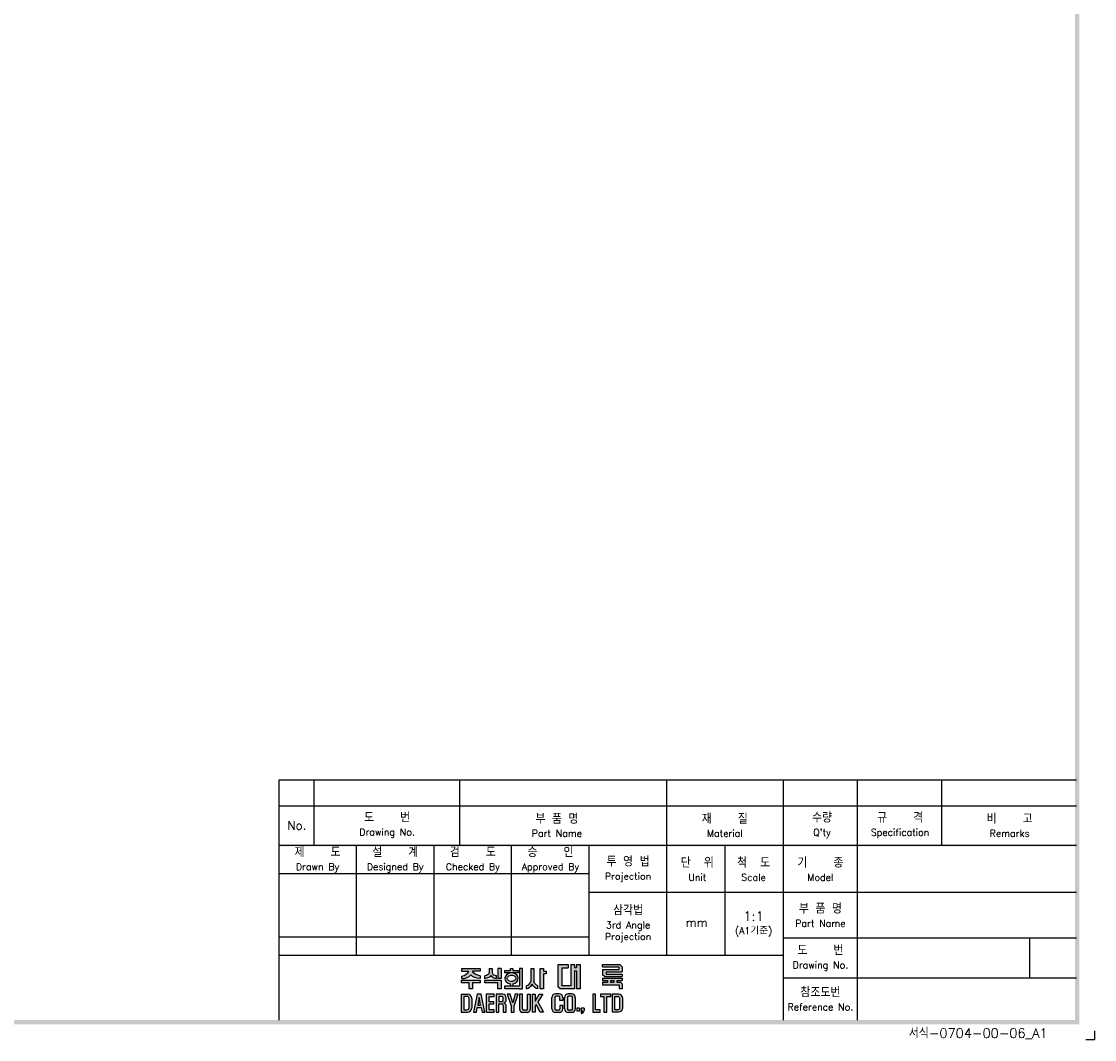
# Model space of a CAD drawing. Extents: x 2148 to 5165, y -907 to 1459.
# Tile 13 of 28: x 4866 to 5165, y 762 to 1045. Entities that reach past the tile are written whole.
import ezdxf

# ---------------------------------------------------------------- set-up
doc = ezdxf.new("R2010")
doc.units = 0
doc.header["$LTSCALE"] = 3
doc.header["$MEASUREMENT"] = 0
for name, color, linetype in [('di', 3, 'CONTINUOUS'), ('dimtaxt', 3, 'CONTINUOUS'), ('dwg', 7, 'CONTINUOUS')]:
    doc.layers.add(name, color=color, linetype=linetype)
doc.styles.get("Standard").update_dxf_attribs({"font": 'romans.shx', "height": 3, "bigfont": 'ghs.shx'})

# ---------------------------------------------------------------- blocks, each defined once
blk = doc.blocks.new('도면서식 A1')
at = {"layer": 'di', "insert": (780.92, -2.61), "char_height": 2.2, "width": 38.8706, "attachment_point": 4}
blk.add_mtext('서식-0704-00-06_A1', dxfattribs=at)
blk = doc.blocks.new('대륙')
at = {"layer": 'dimtaxt'}
for points in [[(70.89, 12.38), (72.38, 12.38), (72.38, 13.12), (70.01, 13.12), (70.01, 8), (70.53, 7.49), (73.84, 7.49), (73.84, 11.66), (74.29, 11.66), (74.29, 7.49), (75.14, 7.49), (75.14, 13.12), (74.29, 13.12), (74.29, 12.42), (73.84, 12.42), (73.84, 13.12), (73.01, 13.12), (73.01, 8.23), (70.89, 8.23)], [(61.83, 12.19), (61.11, 12.19), (61.11, 8.2), (57.74, 8.2), (57.74, 7.47), (61.11, 7.47), (61.83, 7.47)]]:
    blk.add_hatch(color=256, dxfattribs=at).paths.add_polyline_path(points)
h = blk.add_hatch(color=256, dxfattribs=at)
h.paths.add_polyline_path([(84.17, 12.56), (84.17, 11.99), (80.38, 11.99), (80.38, 10.74), (80.81, 10.32), (84.92, 10.32), (84.92, 10.92), (81.19, 10.92), (81.19, 11.44), (84.92, 11.44), (84.92, 12.6), (84.39, 13.12), (80.36, 13.12), (80.36, 12.56)])
h.paths.add_polyline_path([(83.7, 9.41), (84.92, 9.41), (84.92, 9.97), (80.36, 9.97), (80.36, 9.41), (81.48, 9.41), (81.48, 9.04), (80.35, 9.04), (80.35, 8.42), (84.18, 8.42), (84.18, 7.49), (84.92, 7.49), (84.92, 8.64), (84.52, 9.04), (83.7, 9.04)])
h.paths.add_polyline_path([(83, 9.41), (82.23, 9.41), (82.23, 9.04), (83, 9.04)], flags=17)
h = blk.add_hatch(color=256, dxfattribs=at)
edge = h.paths.add_edge_path()
edge.add_line((51.99, 12.18), (47.65, 12.18))
edge.add_line((47.65, 12.18), (47.65, 11.59))
edge.add_line((47.65, 11.59), (49.36, 11.59))
edge.add_ellipse((47.48, 11.55), major_axis=(1.89, 0.39), ratio=0.576936, start_angle=268.0794, end_angle=342.4305, ccw=False)
edge.add_line((47.64, 10.44), (47.64, 9.87))
edge.add_ellipse((47.59, 11.36), major_axis=(2.46, 0), ratio=0.608939, start_angle=-88.7913, end_angle=-24.3158)
edge.add_ellipse((52.06, 11.36), major_axis=(-2.46, 0), ratio=0.608939, start_angle=384.3158, end_angle=448.3061)
edge.add_line((51.99, 9.87), (51.99, 10.51))
edge.add_ellipse((52.11, 11.62), major_axis=(-1.91, 0.31), ratio=0.577613, start_angle=17.5125, end_angle=91.8636, ccw=False)
edge.add_line((50.24, 11.59), (51.99, 11.59))
edge.add_line((51.99, 11.59), (51.99, 12.18))
h.paths.add_polyline_path([(52, 9.48), (47.64, 9.48), (47.64, 8.87), (49.46, 8.87), (49.46, 7.49), (50.19, 7.49), (50.19, 8.88), (52, 8.88)])
edge = h.paths.add_edge_path()
edge.add_arc((55.25, 11.18), 0.45, 180, 220.7047, ccw=False)
edge.add_line((54.8, 11.18), (54.8, 12.18))
edge.add_line((54.8, 12.18), (54.06, 12.18))
edge.add_line((54.06, 12.18), (54.06, 11.18))
edge.add_arc((53.61, 11.18), 0.45, 319.2953, 360, ccw=False)
edge.add_spline(control_points=[(53.95, 10.89), (53.94, 10.88), (53.93, 10.87), (53.83, 10.76), (53.7, 10.68), (53.03, 10.51)], knot_values=[3.761053, 3.761053, 3.761053, 3.761053, 3.807132, 3.807132, 4.298097, 4.298097, 4.298097, 4.298097], degree=3, periodic=0)
edge.add_line((53.03, 10.51), (53.03, 9.85))
edge.add_spline(control_points=[(53.03, 9.85), (53.05, 9.85), (53.06, 9.85), (53.74, 9.96), (53.94, 10.08), (54.15, 10.22), (54.2, 10.3), (54.43, 10.6)], knot_values=[3.495949, 3.495949, 3.495949, 3.495949, 3.524444, 3.524444, 4.06832, 4.06832, 4.379503, 4.379503, 4.379503, 4.379503], degree=3, periodic=0)
edge.add_spline(control_points=[(54.43, 10.6), (54.65, 10.3), (54.71, 10.22), (54.92, 10.08), (55.12, 9.96), (55.75, 9.88), (55.78, 9.87), (55.8, 9.86)], knot_values=[3.495949, 3.495949, 3.495949, 3.495949, 3.807132, 3.807132, 4.351008, 4.351008, 4.402945, 4.402945, 4.402945, 4.402945], degree=3, periodic=0)
edge.add_line((55.8, 9.86), (55.8, 10.59))
edge.add_spline(control_points=[(55.8, 10.59), (55.78, 10.59), (55.76, 10.6), (55.19, 10.66), (55.03, 10.75), (54.92, 10.87), (54.91, 10.88), (54.91, 10.89)], knot_values=[3.761053, 3.761053, 3.761053, 3.761053, 3.81299, 3.81299, 4.356866, 4.356866, 4.402945, 4.402945, 4.402945, 4.402945], degree=3, periodic=0)
h.paths.add_polyline_path([(56.82, 9.48), (53.03, 9.48), (53.03, 8.87), (56.1, 8.87), (56.1, 7.49), (56.82, 7.49)])
h.paths.add_polyline_path([(56.82, 12.19), (56.1, 12.19), (56.1, 9.87), (56.82, 9.87)])
h.paths.add_polyline_path([(60.76, 11.76), (59.58, 11.76), (59.58, 12.19), (59.05, 12.19), (59.05, 11.76), (57.74, 11.76), (57.74, 11.21), (60.76, 11.21)])
edge = h.paths.add_edge_path()
edge.add_ellipse((59.26, 9.92), major_axis=(-1.56, 0), ratio=0.830145, start_angle=101.7462, end_angle=265.4383)
edge.add_line((59.38, 11.21), (59.13, 11.21))
edge.add_ellipse((59.26, 9.92), major_axis=(1.56, 0), ratio=0.830145, start_angle=94.5617, end_angle=259.6787)
edge.add_line((58.98, 8.65), (58.98, 8.2))
edge.add_line((58.98, 8.2), (59.58, 8.2))
edge.add_line((59.58, 8.2), (59.58, 8.65))
edge = h.paths.add_edge_path(flags=16)
edge.add_spline(control_points=[(60.26, 9.92), (60.26, 10.03), (60.22, 10.15), (60.06, 10.37), (59.93, 10.48), (59.59, 10.63), (59.39, 10.66), (58.99, 10.64), (58.8, 10.59), (58.5, 10.41), (58.39, 10.3), (58.27, 10.07), (58.25, 9.96), (58.28, 9.73), (58.34, 9.62), (58.54, 9.4), (58.69, 9.3), (59.06, 9.19), (59.26, 9.17), (59.65, 9.23), (59.83, 9.31), (60.09, 9.5), (60.18, 9.62), (60.25, 9.8), (60.26, 9.86), (60.26, 9.92)], knot_values=[0, 0, 0, 0, 0.543876, 0.543876, 1.087752, 1.087752, 1.631628, 1.631628, 2.175504, 2.175504, 2.71938, 2.71938, 3.263256, 3.263256, 3.807132, 3.807132, 4.351008, 4.351008, 4.894884, 4.894884, 5.43876, 5.43876, 5.982636, 5.982636, 6.283185, 6.283185, 6.283185, 6.283185], degree=3, periodic=0)
h = blk.add_hatch(color=256, dxfattribs=at)
edge = h.paths.add_edge_path()
edge.add_line((64.41, 12.18), (63.7, 12.18))
edge.add_line((63.7, 12.18), (63.7, 9.23))
edge.add_ellipse((62.86, 9.12), major_axis=(0.66, 0.841), ratio=0.672815, start_angle=218.7862, end_angle=304.0863, ccw=False)
edge.add_line((62.7, 8.19), (62.7, 7.51))
edge.add_ellipse((63.11, 8.54), major_axis=(0.964, 0.919), ratio=0.540942, start_angle=220.7961, end_angle=301.7505)
edge.add_ellipse((64.93, 8.53), major_axis=(-0.866, 0.919), ratio=0.569913, start_angle=58.7442, end_angle=145.288)
edge.add_line((65.35, 7.49), (65.35, 8.17))
edge.add_ellipse((65.18, 9.26), major_axis=(-0.67, 1.07), ratio=0.576723, start_angle=74.3826, end_angle=142.9847, ccw=False)
edge.add_line((64.41, 9.18), (64.41, 12.18))
h.paths.add_polyline_path([(66.65, 10.99), (67.26, 10.99), (67.26, 11.63), (66.64, 11.63), (66.64, 12.18), (65.92, 12.18), (65.92, 7.49), (66.65, 7.49)])
h = blk.add_hatch(color=256, dxfattribs=at)
h.paths.add_polyline_path([(47.58, 6.25), (47.58, 2.12), (49.06, 2.12, 0.414214), (50.06, 3.12), (50.06, 5.25, 0.414214), (49.06, 6.25)])
h.paths.add_polyline_path([(48.9, 5.73, -0.414214), (49.4, 5.23), (49.4, 3.16, -0.414214), (48.9, 2.66), (48.23, 2.66), (48.23, 5.73)], flags=16)
h.paths.add_polyline_path([(50.42, 2.11), (51.1, 2.11), (51.31, 3.17), (52.21, 3.17), (52.42, 2.11), (53.1, 2.11), (52.25, 6.23), (51.27, 6.23)])
h.paths.add_polyline_path([(51.77, 5.49), (52.09, 3.74), (51.43, 3.74)], flags=16)
h.paths.add_polyline_path([(53.4, 2.11), (55.25, 2.11), (55.25, 2.66), (54.07, 2.66), (54.07, 3.99), (55.15, 3.99), (55.15, 4.52), (54.06, 4.52), (54.06, 5.7), (55.21, 5.7), (55.21, 6.25), (53.4, 6.25)])
h.paths.add_polyline_path([(55.67, 2.12), (56.33, 2.12), (56.33, 4.05), (56.93, 4.05, -0.414214), (57.33, 3.65), (57.33, 2.12), (58.02, 2.12), (58.02, 3.65, 0.276846), (57.45, 4.24, 0.25864), (58.02, 4.77), (58.02, 5.43, 0.414214), (57.22, 6.23), (55.67, 6.23)])
h.paths.add_polyline_path([(56.33, 5.71), (57.04, 5.71, -0.414214), (57.34, 5.41), (57.34, 4.86, -0.414214), (57.04, 4.56), (56.33, 4.56)], flags=16)
h.paths.add_polyline_path([(59.2, 3.57), (59.2, 2.11), (59.85, 2.11), (59.85, 3.58), (60.8, 6.24), (60.13, 6.24), (59.53, 4.27), (58.97, 6.24), (58.28, 6.24)])
h.paths.add_polyline_path([(61.13, 2.78, 0.414214), (61.88, 2.03), (62.85, 2.03, 0.414214), (63.6, 2.78), (63.6, 6.24), (62.93, 6.24), (62.93, 2.84, -0.414214), (62.68, 2.59), (62.07, 2.59, -0.414214), (61.82, 2.84), (61.82, 6.24), (61.13, 6.24)])
h.paths.add_polyline_path([(64.11, 2.12), (64.77, 2.12), (64.77, 3.42), (64.98, 3.87), (65.9, 2.12), (66.68, 2.12), (65.38, 4.46), (66.48, 6.23), (65.69, 6.23), (64.76, 4.66), (64.76, 6.23), (64.11, 6.23)])
h.paths.add_polyline_path([(68.62, 2.84, 0.414214), (69.42, 2.04), (70.32, 2.04, 0.414214), (71.12, 2.84), (71.12, 3.62), (70.47, 3.62), (70.47, 2.85, -0.414214), (70.17, 2.55), (69.58, 2.55, -0.414214), (69.28, 2.85), (69.28, 5.49, -0.414214), (69.58, 5.79), (70.16, 5.79, -0.414214), (70.46, 5.49), (70.46, 4.76), (71.12, 4.76), (71.12, 5.52, 0.414214), (70.32, 6.32), (69.42, 6.32, 0.414214), (68.62, 5.52)])
h.paths.add_polyline_path([(71.57, 2.84, 0.414214), (72.37, 2.04), (73.25, 2.04, 0.414214), (74.05, 2.84), (74.05, 5.52, 0.414214), (73.25, 6.32), (72.37, 6.32, 0.414214), (71.57, 5.52)])
h.paths.add_polyline_path([(72.23, 5.5, -0.414214), (72.53, 5.8), (73.09, 5.8, -0.414214), (73.39, 5.5), (73.39, 2.85, -0.414214), (73.09, 2.55), (72.53, 2.55, -0.414214), (72.23, 2.85)], flags=16)
h.paths.add_polyline_path([(74.42, 2.34), (75.05, 2.34), (75.05, 2.98), (74.42, 2.98)])
h.paths.add_polyline_path([(75.76, 2.34, -0.316213), (75.39, 2.07), (75.39, 1.77, 0.409412), (76.08, 2.47), (76.08, 2.98), (75.39, 2.98), (75.39, 2.34)])
h.paths.add_polyline_path([(78.08, 2.12), (79.79, 2.12), (79.79, 2.67), (78.75, 2.67), (78.75, 6.24), (78.08, 6.24)])
h.paths.add_polyline_path([(80.68, 2.12), (81.35, 2.12), (81.35, 5.7), (82.27, 5.7), (82.27, 6.24), (79.92, 6.24), (79.92, 5.7), (80.68, 5.7)])
h.paths.add_polyline_path([(82.59, 2.13), (84.07, 2.13, 0.414214), (85.07, 3.13), (85.07, 5.24, 0.414214), (84.07, 6.24), (82.59, 6.24)])
h.paths.add_polyline_path([(83.24, 5.73), (83.9, 5.73, -0.414214), (84.4, 5.23), (84.4, 3.15, -0.414214), (83.9, 2.65), (83.24, 2.65)], flags=16)
for p, q in [((70.01, 13.12), (70.01, 8)), ((70.01, 13.12), (72.38, 13.12)), ((72.38, 13.12), (72.38, 12.38)), ((73.01, 13.12), (73.01, 8.23)), ((73.01, 13.12), (73.84, 13.12)), ((73.84, 13.12), (73.84, 12.42)), ((74.29, 13.12), (75.14, 13.12)), ((74.29, 13.12), (74.29, 12.42)), ((75.14, 13.12), (75.14, 7.49)), ((80.36, 13.12), (84.39, 13.12)), ((80.36, 12.56), (80.36, 13.12)), ((80.36, 12.56), (84.17, 12.56)), ((84.17, 12.56), (84.17, 11.99)), ((84.92, 12.6), (84.39, 13.12)), ((84.92, 12.6), (84.92, 11.44)), ((47.64, 10.44), (47.64, 9.87)), ((47.65, 12.18), (51.99, 12.18)), ((47.65, 12.18), (47.65, 11.59)), ((47.65, 11.59), (49.36, 11.59)), ((51.99, 11.59), (50.24, 11.59)), ((51.99, 12.18), (51.99, 11.59)), ((51.99, 10.51), (51.99, 9.87)), ((53.03, 9.85), (53.03, 10.51)), ((54.06, 12.18), (54.8, 12.18)), ((54.06, 12.18), (54.06, 11.18)), ((54.8, 12.18), (54.8, 11.18)), ((55.8, 9.86), (55.8, 10.59)), ((56.82, 12.19), (56.1, 12.19)), ((56.1, 12.19), (56.1, 9.87)), ((56.82, 12.19), (56.82, 9.87)), ((57.74, 11.76), (59.05, 11.76)), ((57.74, 11.21), (57.74, 11.76)), ((60.76, 11.21), (57.74, 11.21)), ((59.05, 11.76), (59.05, 12.19)), ((59.05, 12.19), (59.58, 12.19)), ((59.58, 12.19), (59.58, 11.76)), ((59.58, 11.76), (60.76, 11.76)), ((60.76, 11.76), (60.76, 11.21)), ((61.11, 12.19), (61.11, 8.2)), ((61.83, 12.19), (61.11, 12.19)), ((61.83, 7.47), (61.83, 12.19)), ((63.7, 12.18), (64.41, 12.18)), ((63.7, 12.18), (63.7, 9.23)), ((64.41, 12.18), (64.41, 9.18)), ((65.92, 7.49), (65.92, 12.18)), ((65.92, 12.18), (66.64, 12.18)), ((66.64, 12.18), (66.64, 11.63)), ((66.64, 11.63), (67.26, 11.63)), ((66.65, 10.99), (66.65, 7.49)), ((67.26, 10.99), (66.65, 10.99)), ((67.26, 11.63), (67.26, 10.99)), ((70.89, 12.38), (70.89, 8.23)), ((70.89, 12.38), (72.38, 12.38)), ((73.84, 12.42), (74.29, 12.42)), ((73.84, 11.66), (73.84, 7.49)), ((73.84, 11.66), (74.29, 11.66)), ((74.29, 11.66), (74.29, 7.49)), ((80.36, 9.97), (84.92, 9.97)), ((80.36, 9.97), (80.36, 9.41)), ((80.38, 11.99), (84.17, 11.99)), ((80.38, 11.99), (80.38, 10.74)), ((80.81, 10.32), (80.38, 10.74)), ((80.81, 10.32), (84.92, 10.32)), ((81.19, 11.44), (84.92, 11.44)), ((81.19, 11.44), (81.19, 10.92)), ((81.19, 10.92), (84.92, 10.92)), ((84.92, 10.92), (84.92, 10.32)), ((84.92, 9.97), (84.92, 9.41)), ((47.64, 9.48), (52, 9.48)), ((47.64, 8.87), (47.64, 9.48)), ((49.46, 8.87), (47.64, 8.87)), ((49.46, 7.49), (49.46, 8.87)), ((50.19, 7.49), (49.46, 7.49)), ((50.19, 8.88), (50.19, 7.49)), ((52, 8.88), (50.19, 8.88)), ((52, 9.48), (52, 8.88)), ((53.03, 9.48), (56.82, 9.48)), ((53.03, 8.87), (53.03, 9.48)), ((56.1, 8.87), (53.03, 8.87)), ((56.82, 9.87), (56.1, 9.87)), ((56.1, 7.49), (56.1, 8.87)), ((56.82, 7.49), (56.1, 7.49)), ((56.82, 9.48), (56.82, 7.49)), ((57.74, 8.2), (61.11, 8.2)), ((57.74, 7.47), (57.74, 8.2)), ((61.11, 7.47), (57.74, 7.47)), ((58.98, 8.2), (58.98, 8.65)), ((59.58, 8.65), (59.58, 8.2)), ((61.11, 7.47), (61.83, 7.47)), ((62.7, 7.51), (62.7, 8.19)), ((65.35, 7.49), (65.35, 8.17)), ((66.65, 7.49), (65.92, 7.49)), ((70.53, 7.49), (70.01, 8)), ((73.84, 7.49), (70.53, 7.49)), ((73.01, 8.23), (70.89, 8.23)), ((75.14, 7.49), (74.29, 7.49)), ((80.35, 9.04), (81.48, 9.04)), ((80.35, 9.04), (80.35, 8.42)), ((80.35, 8.42), (84.18, 8.42)), ((80.36, 9.41), (81.48, 9.41)), ((81.48, 9.41), (81.48, 9.04)), ((82.23, 9.41), (83, 9.41)), ((82.23, 9.41), (82.23, 9.04)), ((82.23, 9.04), (83, 9.04)), ((83, 9.41), (83, 9.04)), ((83.7, 9.41), (84.92, 9.41)), ((83.7, 9.41), (83.7, 9.04)), ((83.7, 9.04), (84.52, 9.04)), ((84.18, 8.42), (84.18, 7.49)), ((84.92, 7.49), (84.18, 7.49)), ((84.92, 8.64), (84.52, 9.04)), ((84.92, 8.64), (84.92, 7.49)), ((47.58, 6.25), (47.58, 2.12)), ((47.58, 6.25), (49.06, 6.25)), ((48.23, 5.73), (48.23, 2.66)), ((48.9, 5.73), (48.23, 5.73)), ((49.4, 3.16), (49.4, 5.23)), ((50.06, 5.25), (50.06, 3.12)), ((51.27, 6.23), (50.42, 2.11)), ((52.25, 6.23), (51.27, 6.23)), ((51.77, 5.49), (51.43, 3.74)), ((52.09, 3.74), (51.77, 5.49)), ((53.1, 2.11), (52.25, 6.23)), ((55.21, 6.25), (53.4, 6.25)), ((53.4, 6.25), (53.4, 2.11)), ((54.06, 5.7), (55.21, 5.7)), ((54.06, 4.52), (54.06, 5.7)), ((55.21, 5.7), (55.21, 6.25)), ((55.67, 6.23), (55.67, 2.12)), ((57.22, 6.23), (55.67, 6.23)), ((56.33, 5.71), (56.33, 4.56)), ((57.04, 5.71), (56.33, 5.71)), ((57.34, 4.86), (57.34, 5.41)), ((58.02, 4.77), (58.02, 5.43)), ((58.97, 6.24), (58.28, 6.24)), ((58.28, 6.24), (59.2, 3.57)), ((59.53, 4.27), (58.97, 6.24)), ((60.13, 6.24), (59.53, 4.27)), ((59.85, 3.58), (60.8, 6.24)), ((60.8, 6.24), (60.13, 6.24)), ((61.13, 6.24), (61.13, 2.78)), ((61.82, 6.24), (61.13, 6.24)), ((61.82, 2.84), (61.82, 6.24)), ((62.93, 2.84), (62.93, 6.24)), ((62.93, 6.24), (63.6, 6.24)), ((63.6, 6.24), (63.6, 2.78)), ((64.11, 2.12), (64.11, 6.23)), ((64.11, 6.23), (64.76, 6.23)), ((64.76, 4.66), (65.69, 6.23)), ((64.76, 6.23), (64.76, 4.66)), ((66.48, 6.23), (65.38, 4.46)), ((65.69, 6.23), (66.48, 6.23)), ((68.62, 2.84), (68.62, 5.52)), ((69.28, 5.49), (69.28, 2.85)), ((70.32, 6.32), (69.42, 6.32)), ((70.16, 5.79), (69.58, 5.79)), ((70.46, 4.76), (70.46, 5.49)), ((71.12, 5.52), (71.12, 4.76)), ((71.57, 2.84), (71.57, 5.52)), ((72.23, 5.5), (72.23, 2.85)), ((73.25, 6.32), (72.37, 6.32)), ((73.09, 5.8), (72.53, 5.8)), ((73.39, 2.85), (73.39, 5.5)), ((74.05, 5.52), (74.05, 2.84)), ((78.08, 6.24), (78.08, 2.12)), ((78.75, 6.24), (78.08, 6.24)), ((78.75, 2.67), (78.75, 6.24)), ((82.27, 6.24), (79.92, 6.24)), ((79.92, 6.24), (79.92, 5.7)), ((79.92, 5.7), (80.68, 5.7)), ((80.68, 5.7), (80.68, 2.12)), ((81.35, 2.12), (81.35, 5.7)), ((81.35, 5.7), (82.27, 5.7)), ((82.27, 5.7), (82.27, 6.24)), ((82.59, 6.24), (82.59, 2.13)), ((84.07, 6.24), (82.59, 6.24)), ((83.24, 2.65), (83.24, 5.73)), ((83.24, 5.73), (83.9, 5.73)), ((84.4, 3.15), (84.4, 5.23)), ((85.07, 3.13), (85.07, 5.24)), ((48.23, 2.66), (48.9, 2.66)), ((51.1, 2.11), (51.31, 3.17)), ((51.31, 3.17), (52.21, 3.17)), ((51.43, 3.74), (52.09, 3.74)), ((52.21, 3.17), (52.42, 2.11)), ((55.15, 4.52), (54.06, 4.52)), ((54.07, 3.99), (55.15, 3.99)), ((54.07, 2.66), (54.07, 3.99)), ((55.25, 2.66), (54.07, 2.66)), ((55.15, 3.99), (55.15, 4.52)), ((55.25, 2.11), (55.25, 2.66)), ((56.33, 4.56), (57.04, 4.56)), ((56.33, 2.12), (56.33, 4.05)), ((56.33, 4.05), (56.93, 4.05)), ((57.33, 3.65), (57.33, 2.12)), ((58.02, 2.12), (58.02, 3.65)), ((59.2, 3.57), (59.2, 2.11)), ((59.85, 2.11), (59.85, 3.58)), ((62.68, 2.59), (62.07, 2.59)), ((64.98, 3.87), (64.77, 3.42)), ((64.77, 3.42), (64.77, 2.12)), ((65.9, 2.12), (64.98, 3.87)), ((65.38, 4.46), (66.68, 2.12)), ((70.17, 2.55), (69.58, 2.55)), ((71.12, 4.76), (70.46, 4.76)), ((70.47, 3.62), (70.47, 2.85)), ((71.12, 3.62), (70.47, 3.62)), ((71.12, 2.84), (71.12, 3.62)), ((73.09, 2.55), (72.53, 2.55)), ((74.42, 2.98), (74.42, 2.34)), ((75.05, 2.98), (74.42, 2.98)), ((75.05, 2.98), (75.05, 2.34)), ((75.39, 2.98), (75.39, 2.34)), ((76.08, 2.98), (75.39, 2.98)), ((76.08, 2.98), (76.08, 2.47)), ((79.79, 2.67), (78.75, 2.67)), ((79.79, 2.12), (79.79, 2.67)), ((83.9, 2.65), (83.24, 2.65)), ((47.58, 2.12), (49.06, 2.12)), ((50.42, 2.11), (51.1, 2.11)), ((52.42, 2.11), (53.1, 2.11)), ((53.4, 2.11), (55.25, 2.11)), ((55.67, 2.12), (56.33, 2.12)), ((57.33, 2.12), (58.02, 2.12)), ((59.2, 2.11), (59.85, 2.11)), ((62.85, 2.03), (61.88, 2.03)), ((64.77, 2.12), (64.11, 2.12)), ((66.68, 2.12), (65.9, 2.12)), ((70.32, 2.04), (69.42, 2.04)), ((73.25, 2.04), (72.37, 2.04)), ((75.05, 2.34), (74.42, 2.34)), ((75.76, 2.34), (75.39, 2.34)), ((75.39, 2.07), (75.39, 1.77)), ((78.08, 2.12), (79.79, 2.12)), ((80.68, 2.12), (81.35, 2.12)), ((82.59, 2.13), (84.07, 2.13))]:
    blk.add_line(p, q, dxfattribs=at)
for centre, radius, start, end in [((53.61, 11.18), 0.45, 319.2953, 360), ((55.25, 11.18), 0.45, 180, 220.7047), ((48.9, 5.23), 0.5, 0, 90), ((49.06, 5.25), 1, 0, 90), ((57.22, 4.85), 0.8, 270, 270), ((57.04, 5.41), 0.3, 0, 90), ((57.22, 5.43), 0.8, 0, 90), ((69.42, 5.52), 0.8, 90, 180), ((69.58, 5.49), 0.3, 90, 180), ((70.16, 5.49), 0.3, 0, 90), ((70.32, 5.52), 0.8, 0, 90), ((72.37, 5.52), 0.8, 90, 180), ((72.53, 5.5), 0.3, 90, 180), ((73.09, 5.5), 0.3, 0, 90), ((73.25, 5.52), 0.8, 0, 90), ((83.9, 5.23), 0.5, 0, 90), ((84.07, 5.24), 1, 0, 90), ((48.9, 3.16), 0.5, 270, 0), ((49.06, 3.12), 1, 270, 0), ((56.93, 3.65), 0.4, 0, 90), ((57.04, 4.86), 0.3, 270, 0), ((57.26, 5.02), 0.8, 283.6828, 341.6876), ((57.24, 3.47), 0.8, 12.921, 74.819), ((61.88, 2.78), 0.75, 180, 270), ((62.07, 2.84), 0.25, 180, 270), ((62.68, 2.84), 0.25, 270, 0), ((62.85, 2.78), 0.75, 270, 0), ((69.42, 2.84), 0.8, 180, 270), ((69.58, 2.85), 0.3, 180, 270), ((70.17, 2.85), 0.3, 270, 0), ((70.32, 2.84), 0.8, 270, 0), ((72.37, 2.84), 0.8, 180, 270), ((72.53, 2.85), 0.3, 180, 270), ((73.09, 2.85), 0.3, 270, 0), ((73.25, 2.84), 0.8, 270, 0), ((83.9, 3.15), 0.5, 270, 0), ((84.07, 3.13), 1, 270, 0), ((75.38, 2.47), 0.7, 270.9408, 0), ((75.38, 2.47), 0.4, 271.6466, 341.8371)]:
    blk.add_arc(centre, radius, start, end, dxfattribs=at)
for centre, major_axis, ratio, start_param, end_param in [((47.48, 11.55), (1.89, 0.39), 0.576936, 4.678869, 5.97654), ((47.59, 11.36), (-2.46, 0), 0.608939, 1.591893, 2.717202), ((59.26, 9.92), (1.56, 0), 0.830145, 1.650413, 4.532248), ((59.26, 9.92), (-1.56, 0), 0.830145, 1.775806, 4.632772), ((62.86, 9.12), (0.66, 0.841), 0.672815, 3.81854, 5.307307), ((63.11, 8.54), (0.964, 0.919), 0.540942, 3.853619, 5.26654)]:
    blk.add_ellipse(centre, major_axis=major_axis, ratio=ratio, start_param=start_param, end_param=end_param, dxfattribs=at)
at = {"layer": 'dimtaxt', "extrusion": (0, 0, -1)}
for centre, major_axis, ratio, start_param, end_param in [((52.06, 11.36), (-2.46, 0), 0.608939, -1.541231, -0.42439), ((52.11, 11.62), (-1.91, 0.31), 0.577613, 4.679864, 5.977535), ((64.93, 8.53), (-0.866, 0.919), 0.569913, 3.747431, 5.257905), ((65.18, 9.26), (-0.67, 1.07), 0.576723, 3.787632, 4.984965)]:
    blk.add_ellipse(centre, major_axis=major_axis, ratio=ratio, start_param=start_param, end_param=end_param, dxfattribs=at)
at = {"layer": 'dimtaxt'}
for points, knots in [([(53.95, 10.89), (53.94, 10.88), (53.93, 10.87), (53.83, 10.76), (53.7, 10.68), (53.03, 10.51)], [3.7610527, 3.7610527, 3.7610527, 3.7610527, 3.8071317, 3.8071317, 4.2980967, 4.2980967, 4.2980967, 4.2980967]), ([(54.43, 10.6), (54.2, 10.3), (54.15, 10.22), (53.94, 10.08), (53.74, 9.96), (53.06, 9.85), (53.05, 9.85), (53.03, 9.85)], [3.4959493, 3.4959493, 3.4959493, 3.4959493, 3.8071317, 3.8071317, 4.3510077, 4.3510077, 4.3795026, 4.3795026, 4.3795026, 4.3795026]), ([(54.43, 10.6), (54.65, 10.3), (54.71, 10.22), (54.92, 10.08), (55.12, 9.96), (55.75, 9.88), (55.78, 9.87), (55.8, 9.86)], [3.4959493, 3.4959493, 3.4959493, 3.4959493, 3.8071317, 3.8071317, 4.3510077, 4.3510077, 4.4029453, 4.4029453, 4.4029453, 4.4029453]), ([(54.91, 10.89), (54.91, 10.88), (54.92, 10.87), (55.03, 10.75), (55.19, 10.66), (55.76, 10.6), (55.78, 10.59), (55.8, 10.59)], [3.7610527, 3.7610527, 3.7610527, 3.7610527, 3.8071317, 3.8071317, 4.3510077, 4.3510077, 4.4029453, 4.4029453, 4.4029453, 4.4029453]), ([(60.26, 9.92), (60.26, 10.03), (60.22, 10.15), (60.06, 10.37), (59.93, 10.48), (59.59, 10.63), (59.39, 10.66), (58.99, 10.64), (58.8, 10.59), (58.5, 10.41), (58.39, 10.3), (58.27, 10.07), (58.25, 9.96), (58.28, 9.73), (58.34, 9.62), (58.54, 9.4), (58.69, 9.3), (59.06, 9.19), (59.26, 9.17), (59.65, 9.23), (59.83, 9.31), (60.09, 9.5), (60.18, 9.62), (60.25, 9.8), (60.26, 9.86), (60.26, 9.92)], [0, 0, 0, 0, 0.543876, 0.543876, 1.087752, 1.087752, 1.631628, 1.631628, 2.175504, 2.175504, 2.71938, 2.71938, 3.263256, 3.263256, 3.807132, 3.807132, 4.351008, 4.351008, 4.894884, 4.894884, 5.43876, 5.43876, 5.982636, 5.982636, 6.283185, 6.283185, 6.283185, 6.283185])]:
    blk.add_open_spline(points, degree=3, knots=knots, dxfattribs=at)

msp = doc.modelspace()

# ---------------------------------------------------------------- linework, layer by layer
at = {"layer": 'di'}
for p in [(5162.101, 761.88), (5164.501, 764.28)]:
    msp.add_line(p, (5164.501, 761.88), dxfattribs=at)
at = {"layer": 'dimtaxt'}
for p, q in [((5159.504, 834.005), (4937.504, 834.005)), ((4937.504, 834.005), (4937.504, 767.28)), ((4947.371, 815.981), (4947.371, 833.981)), ((4987.904, 816.005), (4987.904, 834.005)), ((5045.504, 816.005), (5045.504, 834.005)), ((5077.904, 816.005), (5077.904, 834.005)), ((5098.533, 816.005), (5098.533, 834.005)), ((5121.982, 816.005), (5121.982, 834.005)), ((5159.504, 826.805), (4937.504, 826.805)), ((4959.104, 785.258), (4959.104, 815.805)), ((4980.704, 785.258), (4980.704, 815.805)), ((5002.304, 785.258), (5002.304, 815.805)), ((5023.904, 785.258), (5023.904, 815.805)), ((5045.504, 785.258), (5045.504, 815.805)), ((5061.704, 785.258), (5061.704, 815.805)), ((5077.904, 767.236), (5077.904, 815.805)), ((5098.533, 767.236), (5098.533, 815.805)), ((5023.904, 807.975), (4937.553, 807.975)), ((5159.504, 802.77), (5023.904, 802.77)), ((5023.904, 790.328), (4937.58, 790.328)), ((5159.504, 790.04), (5077.904, 790.04)), ((5146.533, 778.954), (5146.533, 790.04)), ((5077.904, 785.258), (4937.504, 785.258)), ((5159.504, 778.954), (5077.904, 778.954))]:
    msp.add_line(p, q, dxfattribs=at)
at = {"layer": 'dwg'}
msp.add_line((5159.504, 815.805), (4937.504, 815.805), dxfattribs=at)
for points in [[(5160.301, 1454.88), (5159.101, 1453.68), (5160.301, 766.08), (5159.101, 767.28)], [(4937.701, 815.985), (4937.701, 815.625), (5159.204, 815.985), (5159.204, 815.625)], [(5160.301, 766.08), (5159.101, 767.28), (4181.101, 766.08), (4182.301, 767.28)]]:
    msp.add_trace(points, dxfattribs=at)

# ---------------------------------------------------------------- block references
at = {"layer": 'di', "xscale": 1.2, "yscale": 1.2, "zscale": 1.2}
msp.add_blockref('대륙', (4931.162, 766.982), dxfattribs=at)
at = {"layer": 'dwg', "xscale": 1.2, "yscale": 1.2, "zscale": 1.2}
msp.add_blockref('도면서식 A1', (4175.701, 766.68), dxfattribs=at)

# ---------------------------------------------------------------- texts
at = {"layer": 'di', "attachment_point": 5}
for s, insert, char_height, width in [('{\\H1.1x;도    번\\P\\H0.72727x;Drawing No.}', (4967.637, 821.445), 2.4, 40.53304), ('{\\H1.1x;부 품 명\\P\\H0.72727x;Part Name}', (5014.904, 821.405), 2.4, 54), ('{\\H1.1x;재    질\\P\\H0.72727x;Material}', (5061.609, 821.405), 2.4, 33.04919), ("{\\H1.1x;수량\\P\\H0.72727x;Q'ty}", (5088.669, 821.405), 2.4, 11.35081), ('{\\H1.1x;규    격\\P\\H0.72727x;Specification}', (5110.395, 821.405), 2.4, 32.4), ('{\\H1.1x;비    고\\P\\H0.72727x;Remarks}', (5140.875, 821.405), 2.4, 46.8), ('No.', (4942.536, 821.445), 2.4, 9.66973), ('{\\H1.1x;제    도\\P\\H0.72727x;Drawn By}', (4948.304, 811.8), 2.4, 21.6), ('{\\H1.1x;설    계}\\P{\\H0.8x;Designed By}', (4969.904, 811.8), 2.4, 21.6), ('{\\H1.1x;검    도\\P\\H0.72727x;Checked By}', (4991.504, 811.8), 2.4, 21.6), ('승    인\\P{\\H0.72727x;Approved By}', (5013.104, 811.8), 2.64, 21.6), ('투 영 법\\P{\\H0.72727x;Projection}', (5034.704, 809.198), 2.64, 21.6), ('{\\H1.1x;단  위}\\P{\\H0.8x;Unit}', (5053.974, 809.198), 2.4, 19.2), ('{\\H1.1x;척  도\\P\\H0.72727x;Scale}', (5069.622, 809.198), 2.4, 19.2), ('기    종\\P{\\H0.72727x;Model}', (5088.219, 809.198), 2.64, 20.62949), ('{\\H1.1x;삼각법\\H0.45455x;\\P\\H1.6x;3rd Angle\\PProjection}', (5034.704, 794.014), 2.4, 21.6), ('부 품 명\\P{\\H0.72727x;Part Name}', (5088.219, 796.405), 2.64, 20.62949), ('도    번\\P{\\H0.72727x;Drawing No.}', (5088.219, 784.497), 2.64, 20.62949), ('참조도번\\P{\\H0.72727x;Reference No.}', (5088.219, 773.117), 2.64, 20.62949)]:
    msp.add_mtext(s, dxfattribs=dict(at, insert=insert, char_height=char_height, width=width))
at = {"layer": 'dimtaxt'}
msp.add_text('mm', height=2.4, dxfattribs=at).set_placement((5050.708, 793.246))
at = {"layer": 'dimtaxt', "insert": (5069.622, 794.014), "char_height": 2.64, "width": 19.2, "attachment_point": 5}
msp.add_mtext('1:1\\P{\\H0.72727x;(A1기준)}', dxfattribs=at)

doc.saveas('drawing.dxf')
